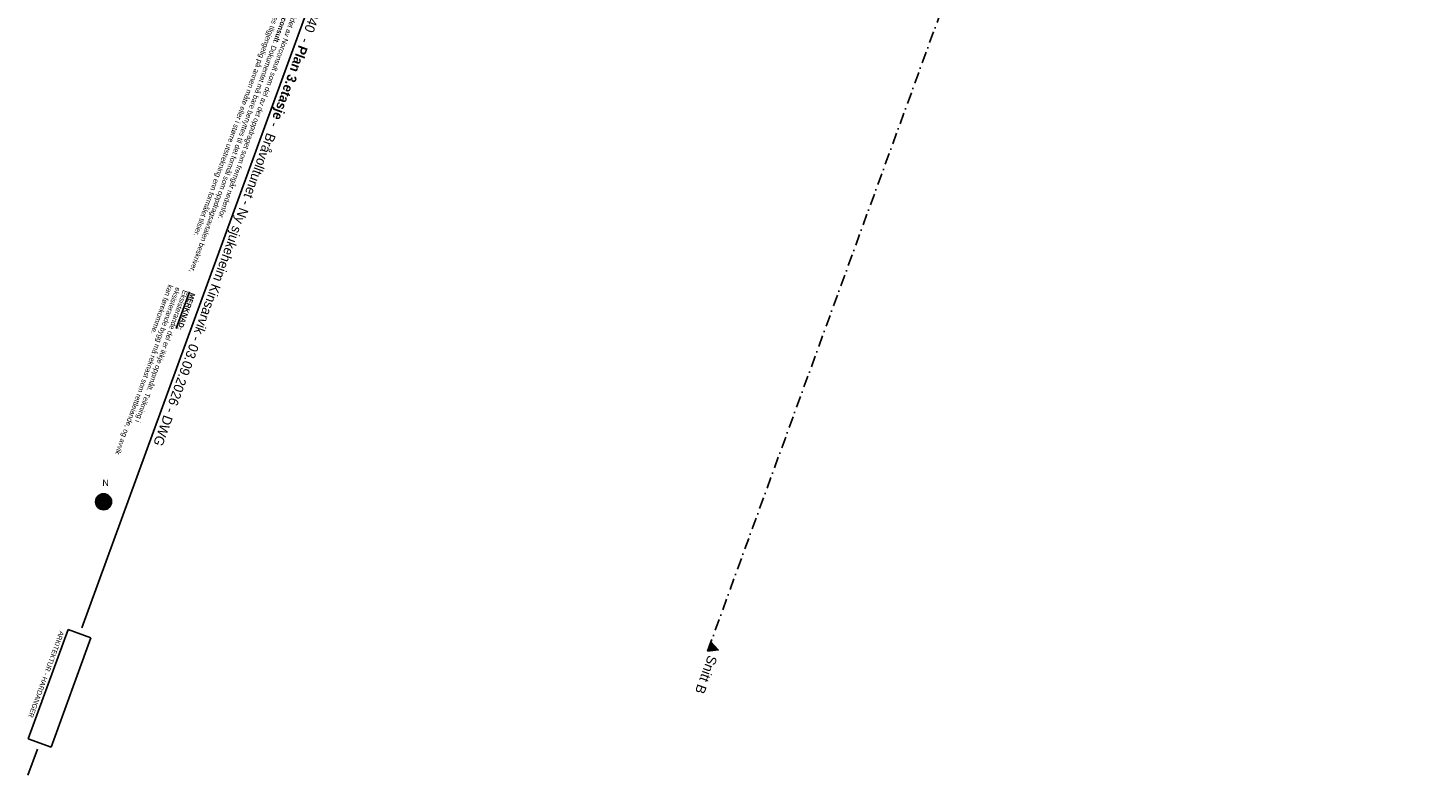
# Model space of a CAD drawing. Header units: millimetres. Extents: x 112481703 to 112588235, y 1264638581 to 1264713486.
# Tile 1 of 256: x 112489179 to 112532703, y 1264638581 to 1264661809. Entities that reach past the tile are written whole.
import ezdxf
from ezdxf.enums import TextEntityAlignment as Align

# ---------------------------------------------------------------- set-up
doc = ezdxf.new("R2010")
doc.units = ezdxf.units.MM
doc.header["$LTSCALE"] = 0.5
doc.header["$MEASUREMENT"] = 0
doc.header["$XCLIPFRAME"] = 0
doc.linetypes.add('PLINE', pattern=[0])
doc.linetypes.add('Prikk & stiplet', pattern=[1340.555525, 705.555534, -352.777767, 0, -282.222223])
doc.layers.add('315- Utstyr for sanitærinstallasjoner', color=7, linetype='Continuous')
doc.layers.add('852- Snittmarkør', color=7, linetype='Continuous')
doc.styles.add('GENERATED_STYLE_1', font='arial.ttf')
doc.styles.add('GENERATED_STYLE_2', font='arial.ttf')
doc.styles.add('GENERATED_STYLE_3', font='GOTHIC.TTF')
picture_1 = doc.add_image_def('image1.png', size_in_pixel=(3717, 774))
pattern_1 = [(294.95599, (112557650, 1264717795), (27.198964, 12.65766), [])]

# ---------------------------------------------------------------- blocks, each defined once
blk = doc.blocks.new('Nordsymbol[75]', base_point=(112491528, 1264647078))
at = {"layer": '315- Utstyr for sanitærinstallasjoner', "linetype": 'Continuous'}
h = blk.add_hatch(dxfattribs=at)
h.set_pattern_fill('Skrålinjer_1', color=256, style=0, pattern_type=2)
h.set_pattern_definition(pattern_1)
h.paths.add_polyline_path([(112491778, 1264647078, 1), (112491278, 1264647078, 1)])
h = blk.add_hatch(dxfattribs=at)
h.set_pattern_fill('Skrålinjer_1', color=256, style=0, pattern_type=2)
h.set_pattern_definition(pattern_1)
h.paths.add_polyline_path([(112491528, 1264647078), (112491528, 1264647328), (112491278, 1264647078)])
h = blk.add_hatch(dxfattribs=at)
h.set_pattern_fill('Skrålinjer_1', color=256, style=0, pattern_type=2)
h.set_pattern_definition(pattern_1)
h.paths.add_polyline_path([(112491528, 1264647078), (112491778, 1264647078), (112491528, 1264647328)])
at = {"layer": '315- Utstyr for sanitærinstallasjoner', "linetype": 'PLINE'}
for p, q in [((112491278, 1264647078), (112491528, 1264647328)), ((112491528, 1264647328), (112491528, 1264646828)), ((112491528, 1264647328), (112491778, 1264647078)), ((112491778, 1264647078), (112491278, 1264647078))]:
    blk.add_line(p, q, dxfattribs=at)
at = {"layer": '315- Utstyr for sanitærinstallasjoner', "linetype": 'PLINE', "flags": 128}
blk.add_lwpolyline([(112491778, 1264647078, 1), (112491278, 1264647078, 1)], format="xyb", close=True, dxfattribs=at)
at = {"layer": '315- Utstyr for sanitærinstallasjoner', "linetype": 'PLINE', "style": 'GENERATED_STYLE_1'}
blk.add_attdef('txt', text='', height=200, rotation=360, dxfattribs=at).set_placement((112491592, 1264647505), align=Align.BOTTOM_CENTER)

msp = doc.modelspace()

# ---------------------------------------------------------------- hatches: boundary and pattern name
at = {"layer": '852- Snittmarkør', "linetype": 'Continuous'}
msp.add_hatch(color=256, dxfattribs=at).paths.add_polyline_path([(112510307, 1264642435), (112510640, 1264642473), (112510410, 1264642717)])

# ---------------------------------------------------------------- linework, layer by layer
at = {"linetype": 'PLINE'}
for p, q in [((112498673, 1264664603), (112490850, 1264643160)), ((112489472, 1264639384), (112489179, 1264638581))]:
    msp.add_line(p, q, dxfattribs=at)
at = {"layer": '852- Snittmarkør', "linetype": 'Prikk & stiplet'}
msp.add_line((112534103, 1264707658), (112510410, 1264642717), dxfattribs=at)
at = {"layer": '852- Snittmarkør', "linetype": 'PLINE', "flags": 128}
msp.add_lwpolyline([(112510307, 1264642435), (112510410, 1264642717), (112510640, 1264642473)], close=True, dxfattribs=at)

# ---------------------------------------------------------------- block references
at = {"layer": '315- Utstyr for sanitærinstallasjoner', "linetype": 'PLINE'}
ref = msp.add_blockref('Nordsymbol[75]', (112491528, 1264647078), dxfattribs=at)
ref.add_attrib('txt', 'N', dxfattribs={"color": 7, "linetype": 'PLINE', "height": 200, "rotation": 360, "style": 'GENERATED_STYLE_1'}).set_placement((112491592, 1264647505), align=Align.BOTTOM_CENTER)

# ---------------------------------------------------------------- texts
at = {"linetype": 'Continuous', "insert": (112498453, 1264664684), "char_height": 160, "attachment_point": 1, "rotation": 249.956, "line_spacing_factor": 0.982798, "style": 'GENERATED_STYLE_1'}
msp.add_mtext('\\A1;{\\pql;\\fArial|b0|i0|c0|p0;\\W1.000000;Dette dokumentet er utarbeidet av Norconsult som del av det oppdraget som fremgår nedenfor. \\P\\pql;\\fArial|b1|i0|c0|p0;\\W1.000000;Opphavsretten tilhører Norconsult\\fArial|b0|i0|c0|p0;\\W1.000000;. Dokumentet må bare benyttes til det formål som oppdragsavtalen beskriver, \\P\\pql;\\fArial|b0|i0|c0|p0;\\W1.000000;og må ikke kopieres eller gjøres tilgjengelig på annen måte eller i større utstrekning enn formålet tilsier.}', dxfattribs=at)
at = {"linetype": 'Continuous', "rotation": 249.956}
for s, insert, char_height, attachment_point, style in [('\\A1;{\\pqr;\\fCentury Gothic|b0|i0|c0|p0;\\W1.000000;52501940\\fCentury Gothic|b0|i0|c0|p0;\\W1.000000;  - \\fCentury Gothic|b1|i0|c0|p0;\\W1.000000;Plan 3.etasje \\fCentury Gothic|b0|i0|c0|p0;\\W1.000000;-  \\fCentury Gothic|b0|i0|c0|p0;\\W1.000000;Bråvolltunet - Ny sjukeheim Kinsarvik\\fCentury Gothic|b0|i0|c0|p0;\\W1.000000; - \\fCentury Gothic|b0|i0|c0|p0;\\W1.000000;03.09.2026\\fCentury Gothic|b0|i0|c0|p0;\\W1.000000; - \\fCentury Gothic|b0|i0|c0|p0;\\W1.000000;DWG}', (112492984, 1264648906), 300, 9, 'GENERATED_STYLE_3'), ('\\A1;{\\pqc;\\fArial|b0|i0|c0|p0;\\W1.000000;ARKITEKTUR\\fArial|b0|i0|c0|p0;\\W1.000000; - \\fArial|b0|i0|c0|p0;\\W1.000000;HARDANGER}', (112489672, 1264641737), 150, 8, 'GENERATED_STYLE_1')]:
    msp.add_mtext(s, dxfattribs=dict(at, insert=insert, char_height=char_height, attachment_point=attachment_point, style=style))
at = {"linetype": 'Continuous', "insert": (112494384, 1264653538), "char_height": 160, "width": 5525.31, "attachment_point": 1, "rotation": 249.956, "line_spacing_factor": 0.915911, "style": 'GENERATED_STYLE_2'}
msp.add_mtext('\\A1;{\\pql;\\fArial|b1|i0|c0|p0;\\L\\W1.000000;\\LMERKNAD:\\P\\pql;\\fArial|b0|i0|c0|p0;\\l\\W1.000000;\\lEksisterande del er ikkje oppmålt. Teikning i eksisterande bygg må reknast som rettleiande, og avvik kan førekomme.}', dxfattribs=at)
at = {"layer": '852- Snittmarkør', "insert": (112510328, 1264642331), "char_height": 300, "attachment_point": 7, "rotation": 249.956, "style": 'GENERATED_STYLE_1'}
msp.add_mtext('\\A1;{\\pql;\\pt0;\\fArial|b0|i0|c0|p0;\\W1.000000;Snitt B}', dxfattribs=at)

# ---------------------------------------------------------------- pictures from other files: only their frames are drawn
at = {"linetype": 'Continuous'}
image = msp.add_image(picture_1, insert=(112490427, 1264643101), size_in_units=(3619, 754), rotation=-110.044, dxfattribs=at)
image.set_boundary_path([(-0.5, -0.5), (3716.5, 773.5)])

doc.saveas('drawing.dxf')
